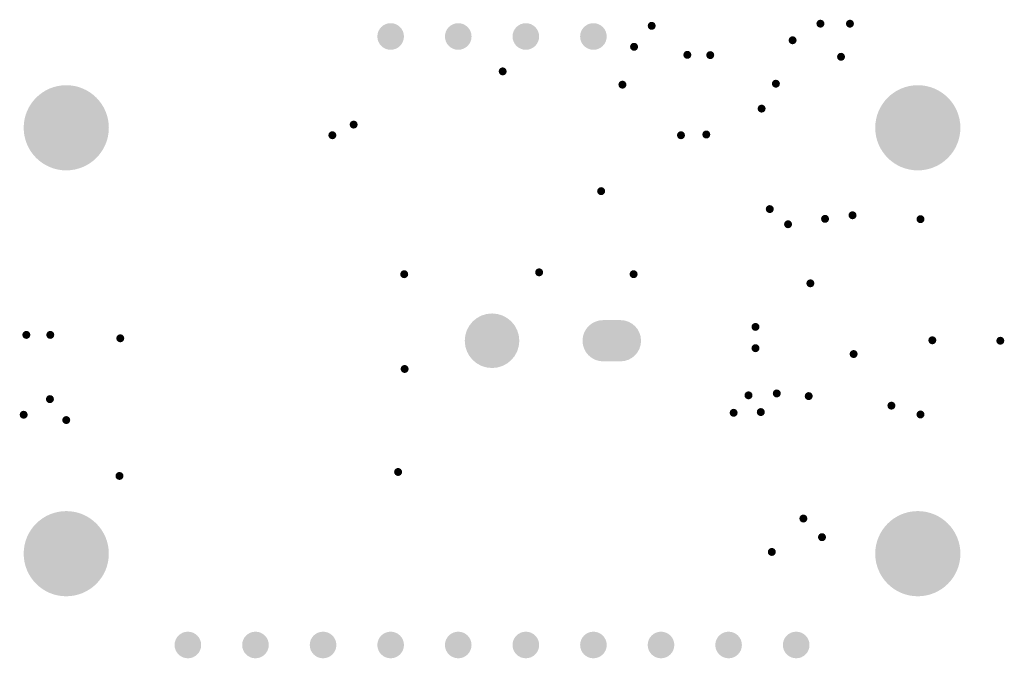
# Model space of a CAD drawing. Header units: inches. Extents: x 2.7 to 39.8, y 0.7 to 24.7.
import ezdxf

# ---------------------------------------------------------------- set-up
doc = ezdxf.new("R2010")
doc.units = ezdxf.units.IN
doc.layers.add('Pad Holes', color=156, linetype='Continuous')
doc.layers.add('Via Holes', color=16, linetype='Continuous')

# ---------------------------------------------------------------- blocks, each defined once
blk = doc.blocks.new('PEC11J_9215F_S0015_2626')
at = {"layer": 'Pad Holes'}
h = blk.add_hatch(color=7, dxfattribs=at)
edge = h.paths.add_edge_path()
edge.add_arc((0, 0), 1.025, 0, 360)
h = blk.add_hatch(color=7, dxfattribs=at)
edge = h.paths.add_edge_path()
edge.add_arc((0, -4.825), 0.775, 180, 360)
edge.add_line((0.775, -4.825), (0.775, -4.175))
edge.add_arc((0, -4.175), 0.775, 0, 180)
edge.add_line((-0.775, -4.175), (-0.775, -4.825))
blk = doc.blocks.new('PIN_HEADER_2_54___VERT__1_4POS_F_________1_2627')
at = {"layer": 'Pad Holes'}
h = blk.add_hatch(color=7, dxfattribs=at)
edge = h.paths.add_edge_path()
edge.add_arc((-3.81, 0), 0.5, 0, 360)
h = blk.add_hatch(color=7, dxfattribs=at)
edge = h.paths.add_edge_path()
edge.add_arc((-1.27, 0), 0.5, 0, 360)
h = blk.add_hatch(color=7, dxfattribs=at)
edge = h.paths.add_edge_path()
edge.add_arc((1.27, 0), 0.5, 0, 360)
h = blk.add_hatch(color=7, dxfattribs=at)
edge = h.paths.add_edge_path()
edge.add_arc((3.81, 0), 0.5, 0, 360)
blk = doc.blocks.new('PIN_HEADER_2_54___VERT__1_10POS_2628')
at = {"layer": 'Pad Holes'}
h = blk.add_hatch(color=7, dxfattribs=at)
edge = h.paths.add_edge_path()
edge.add_arc((-11.43, 0), 0.5, 0, 360)
h = blk.add_hatch(color=7, dxfattribs=at)
edge = h.paths.add_edge_path()
edge.add_arc((-8.89, 0), 0.5, 0, 360)
h = blk.add_hatch(color=7, dxfattribs=at)
edge = h.paths.add_edge_path()
edge.add_arc((-6.35, 0), 0.5, 0, 360)
h = blk.add_hatch(color=7, dxfattribs=at)
edge = h.paths.add_edge_path()
edge.add_arc((-3.81, 0), 0.5, 0, 360)
h = blk.add_hatch(color=7, dxfattribs=at)
edge = h.paths.add_edge_path()
edge.add_arc((-1.27, 0), 0.5, 0, 360)
h = blk.add_hatch(color=7, dxfattribs=at)
edge = h.paths.add_edge_path()
edge.add_arc((1.27, 0), 0.5, 0, 360)
h = blk.add_hatch(color=7, dxfattribs=at)
edge = h.paths.add_edge_path()
edge.add_arc((3.81, 0), 0.5, 0, 360)
h = blk.add_hatch(color=7, dxfattribs=at)
edge = h.paths.add_edge_path()
edge.add_arc((6.35, 0), 0.5, 0, 360)
h = blk.add_hatch(color=7, dxfattribs=at)
edge = h.paths.add_edge_path()
edge.add_arc((8.89, 0), 0.5, 0, 360)
h = blk.add_hatch(color=7, dxfattribs=at)
edge = h.paths.add_edge_path()
edge.add_arc((11.43, 0), 0.5, 0, 360)

msp = doc.modelspace()

# ---------------------------------------------------------------- hatches: boundary and pattern name
at = {"layer": 'Pad Holes'}
h = msp.add_hatch(color=7, dxfattribs=at)
edge = h.paths.add_edge_path()
edge.add_arc((4.5, 20.68), 1.6, 0, 360)
h = msp.add_hatch(color=7, dxfattribs=at)
edge = h.paths.add_edge_path()
edge.add_arc((36.5, 20.68), 1.6, 0, 360)
h = msp.add_hatch(color=7, dxfattribs=at)
edge = h.paths.add_edge_path()
edge.add_arc((4.5, 4.68), 1.6, 0, 360)
h = msp.add_hatch(color=7, dxfattribs=at)
edge = h.paths.add_edge_path()
edge.add_arc((36.5, 4.68), 1.6, 0, 360)
at = {"layer": 'Via Holes'}
h = msp.add_hatch(color=7, dxfattribs=at)
edge = h.paths.add_edge_path()
edge.add_arc((26.5, 24.51), 0.15, 0, 360)
h = msp.add_hatch(color=7, dxfattribs=at)
edge = h.paths.add_edge_path()
edge.add_arc((32.841, 24.591), 0.15, 0, 360)
h = msp.add_hatch(color=7, dxfattribs=at)
edge = h.paths.add_edge_path()
edge.add_arc((33.95, 24.59), 0.15, 0, 360)
h = msp.add_hatch(color=7, dxfattribs=at)
edge = h.paths.add_edge_path()
edge.add_arc((31.795, 23.968), 0.15, 0, 360)
h = msp.add_hatch(color=7, dxfattribs=at)
edge = h.paths.add_edge_path()
edge.add_arc((25.838, 23.722), 0.15, 0, 360)
h = msp.add_hatch(color=7, dxfattribs=at)
edge = h.paths.add_edge_path()
edge.add_arc((27.84, 23.42), 0.15, 0, 360)
h = msp.add_hatch(color=7, dxfattribs=at)
edge = h.paths.add_edge_path()
edge.add_arc((28.7, 23.41), 0.15, 0, 360)
h = msp.add_hatch(color=7, dxfattribs=at)
edge = h.paths.add_edge_path()
edge.add_arc((33.615, 23.347), 0.15, 0, 360)
h = msp.add_hatch(color=7, dxfattribs=at)
edge = h.paths.add_edge_path()
edge.add_arc((20.9, 22.8), 0.15, 0, 360)
h = msp.add_hatch(color=7, dxfattribs=at)
edge = h.paths.add_edge_path()
edge.add_arc((25.4, 22.3), 0.15, 0, 360)
h = msp.add_hatch(color=7, dxfattribs=at)
edge = h.paths.add_edge_path()
edge.add_arc((31.167, 22.336), 0.15, 0, 360)
h = msp.add_hatch(color=7, dxfattribs=at)
edge = h.paths.add_edge_path()
edge.add_arc((30.63, 21.4), 0.15, 0, 360)
h = msp.add_hatch(color=7, dxfattribs=at)
edge = h.paths.add_edge_path()
edge.add_arc((15.3, 20.8), 0.15, 0, 360)
h = msp.add_hatch(color=7, dxfattribs=at)
edge = h.paths.add_edge_path()
edge.add_arc((14.5, 20.4), 0.15, 0, 360)
h = msp.add_hatch(color=7, dxfattribs=at)
edge = h.paths.add_edge_path()
edge.add_arc((27.6, 20.4), 0.15, 0, 360)
h = msp.add_hatch(color=7, dxfattribs=at)
edge = h.paths.add_edge_path()
edge.add_arc((28.552, 20.428), 0.15, 0, 360)
h = msp.add_hatch(color=7, dxfattribs=at)
edge = h.paths.add_edge_path()
edge.add_arc((24.6, 18.3), 0.15, 0, 360)
h = msp.add_hatch(color=7, dxfattribs=at)
edge = h.paths.add_edge_path()
edge.add_arc((30.937, 17.626), 0.15, 0, 360)
h = msp.add_hatch(color=7, dxfattribs=at)
edge = h.paths.add_edge_path()
edge.add_arc((33.014, 17.259), 0.15, 0, 360)
h = msp.add_hatch(color=7, dxfattribs=at)
edge = h.paths.add_edge_path()
edge.add_arc((34.047, 17.394), 0.15, 0, 360)
h = msp.add_hatch(color=7, dxfattribs=at)
edge = h.paths.add_edge_path()
edge.add_arc((36.601, 17.247), 0.15, 0, 360)
h = msp.add_hatch(color=7, dxfattribs=at)
edge = h.paths.add_edge_path()
edge.add_arc((31.624, 17.056), 0.15, 0, 360)
h = msp.add_hatch(color=7, dxfattribs=at)
edge = h.paths.add_edge_path()
edge.add_arc((17.2, 15.18), 0.15, 0, 360)
h = msp.add_hatch(color=7, dxfattribs=at)
edge = h.paths.add_edge_path()
edge.add_arc((22.27, 15.25), 0.15, 0, 360)
h = msp.add_hatch(color=7, dxfattribs=at)
edge = h.paths.add_edge_path()
edge.add_arc((25.82, 15.18), 0.15, 0, 360)
h = msp.add_hatch(color=7, dxfattribs=at)
edge = h.paths.add_edge_path()
edge.add_arc((32.463, 14.837), 0.15, 0, 360)
h = msp.add_hatch(color=7, dxfattribs=at)
edge = h.paths.add_edge_path()
edge.add_arc((30.4, 13.2), 0.15, 0, 360)
h = msp.add_hatch(color=7, dxfattribs=at)
edge = h.paths.add_edge_path()
edge.add_arc((3, 12.9), 0.15, 0, 360)
h = msp.add_hatch(color=7, dxfattribs=at)
edge = h.paths.add_edge_path()
edge.add_arc((3.9, 12.9), 0.15, 0, 360)
h = msp.add_hatch(color=7, dxfattribs=at)
edge = h.paths.add_edge_path()
edge.add_arc((6.53, 12.772), 0.15, 0, 360)
h = msp.add_hatch(color=7, dxfattribs=at)
edge = h.paths.add_edge_path()
edge.add_arc((37.046, 12.697), 0.15, 0, 360)
h = msp.add_hatch(color=7, dxfattribs=at)
edge = h.paths.add_edge_path()
edge.add_arc((39.601, 12.68), 0.15, 0, 360)
h = msp.add_hatch(color=7, dxfattribs=at)
edge = h.paths.add_edge_path()
edge.add_arc((30.4, 12.4), 0.15, 0, 360)
h = msp.add_hatch(color=7, dxfattribs=at)
edge = h.paths.add_edge_path()
edge.add_arc((34.088, 12.18), 0.15, 0, 360)
h = msp.add_hatch(color=7, dxfattribs=at)
edge = h.paths.add_edge_path()
edge.add_arc((17.216, 11.619), 0.15, 0, 360)
h = msp.add_hatch(color=7, dxfattribs=at)
edge = h.paths.add_edge_path()
edge.add_arc((30.137, 10.629), 0.15, 0, 360)
h = msp.add_hatch(color=7, dxfattribs=at)
edge = h.paths.add_edge_path()
edge.add_arc((31.2, 10.7), 0.15, 0, 360)
h = msp.add_hatch(color=7, dxfattribs=at)
edge = h.paths.add_edge_path()
edge.add_arc((32.4, 10.6), 0.15, 0, 360)
h = msp.add_hatch(color=7, dxfattribs=at)
edge = h.paths.add_edge_path()
edge.add_arc((3.886, 10.486), 0.15, 0, 360)
h = msp.add_hatch(color=7, dxfattribs=at)
edge = h.paths.add_edge_path()
edge.add_arc((35.508, 10.241), 0.15, 0, 360)
h = msp.add_hatch(color=7, dxfattribs=at)
edge = h.paths.add_edge_path()
edge.add_arc((2.9, 9.9), 0.15, 0, 360)
h = msp.add_hatch(color=7, dxfattribs=at)
edge = h.paths.add_edge_path()
edge.add_arc((29.579, 9.973), 0.15, 0, 360)
h = msp.add_hatch(color=7, dxfattribs=at)
edge = h.paths.add_edge_path()
edge.add_arc((30.6, 10), 0.15, 0, 360)
h = msp.add_hatch(color=7, dxfattribs=at)
edge = h.paths.add_edge_path()
edge.add_arc((36.6, 9.91), 0.15, 0, 360)
h = msp.add_hatch(color=7, dxfattribs=at)
edge = h.paths.add_edge_path()
edge.add_arc((4.5, 9.7), 0.15, 0, 360)
h = msp.add_hatch(color=7, dxfattribs=at)
edge = h.paths.add_edge_path()
edge.add_arc((16.97, 7.75), 0.15, 0, 360)
h = msp.add_hatch(color=7, dxfattribs=at)
edge = h.paths.add_edge_path()
edge.add_arc((6.5, 7.6), 0.15, 0, 360)
h = msp.add_hatch(color=7, dxfattribs=at)
edge = h.paths.add_edge_path()
edge.add_arc((32.2, 6), 0.15, 0, 360)
h = msp.add_hatch(color=7, dxfattribs=at)
edge = h.paths.add_edge_path()
edge.add_arc((32.9, 5.3), 0.15, 0, 360)
h = msp.add_hatch(color=7, dxfattribs=at)
edge = h.paths.add_edge_path()
edge.add_arc((31.014, 4.746), 0.15, 0, 360)

# ---------------------------------------------------------------- block references
for name, p in [('PIN_HEADER_2_54___VERT__1_4POS_F_________1_2627', (20.5, 24.11)), ('PIN_HEADER_2_54___VERT__1_10POS_2628', (20.5, 1.25))]:
    msp.add_blockref(name, p)
at = {"rotation": 90}
msp.add_blockref('PEC11J_9215F_S0015_2626', (20.5, 12.68), dxfattribs=at)

doc.saveas('drawing.dxf')
